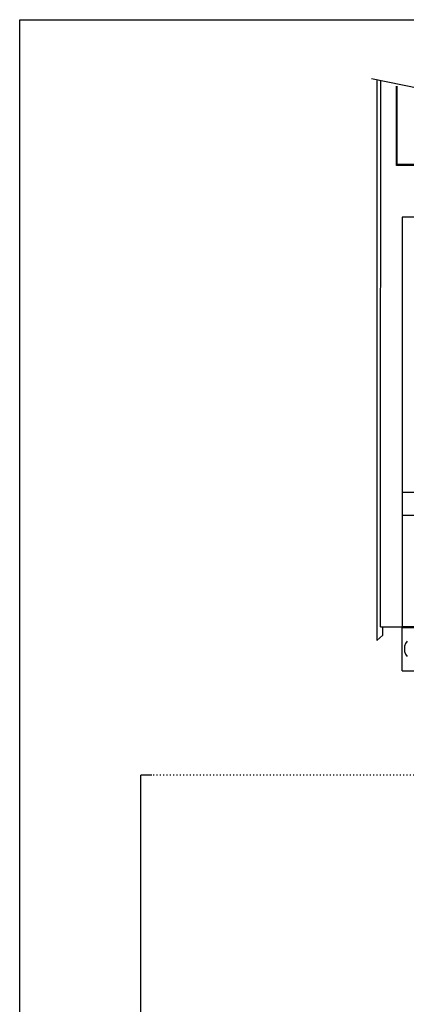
# Model space of a CAD drawing. Extents: x -4 to 211, y 10 to 294.
# Tile 3 of 9: x -4 to 36, y 190 to 294. Entities that reach past the tile are written whole.
import ezdxf

# ---------------------------------------------------------------- set-up
doc = ezdxf.new("R2010")
doc.units = 0
doc.header["$MEASUREMENT"] = 0
doc.linetypes.add('DOT', pattern=[0.25, 0, -0.25, 0])
doc.linetypes.add('THINCONT', pattern=[0.5, 0.25, 0.25])
doc.layers.get('0').update_dxf_attribs({"color": 1, "linetype": 'CONTINUOUS'})
doc.layers.add('Warm', color=1, linetype='CONTINUOUS')
doc.layers.add('ZEICHNUNG', color=1, linetype='CONTINUOUS')

msp = doc.modelspace()

# ---------------------------------------------------------------- linework, layer by layer
at = {"color": 0, "linetype": 'Continuous'}
for p in [(8.47, 143.22), (9.6, 214.33)]:
    msp.add_line(p, (8.47, 214.33), dxfattribs=at)
at = {"layer": 'Warm', "color": 0, "linetype": 'Continuous'}
msp.add_lwpolyline([(-4.26, 293.61), (210.57, 293.61), (210.57, 9.97), (-4.26, 9.97)], close=True, dxfattribs=at)
at = {"layer": 'ZEICHNUNG', "color": 7, "linetype": 'THINCONT'}
for p, q in [((32.69, 287.43), (37.65, 286.44)), ((35.28, 285.81), (35.28, 286.64)), ((35.37, 278.42), (35.37, 286.63)), ((35.28, 284.98), (35.28, 285.81)), ((35.28, 284.15), (35.28, 284.98)), ((35.28, 283.87), (35.28, 284.15)), ((35.28, 283.04), (35.28, 283.87)), ((35.28, 282.21), (35.28, 283.04)), ((35.28, 281.38), (35.28, 282.21)), ((35.28, 281.1), (35.28, 281.38)), ((35.28, 280.27), (35.28, 281.1)), ((35.28, 278.61), (35.28, 280.27)), ((35.28, 278.33), (35.28, 278.61)), ((35.28, 278.33), (35.37, 278.42)), ((37.36, 278.33), (35.28, 278.33)), ((37.27, 278.42), (35.37, 278.42))]:
    msp.add_line(p, q, dxfattribs=at)
at = {"layer": 'ZEICHNUNG', "color": 0, "linetype": 'THINCONT'}
for p, q in [((33.24, 287.22), (33.24, 228.46)), ((33.63, 243.79), (33.65, 287.17)), ((35.88, 272.91), (35.88, 267.59)), ((39.73, 272.87), (35.88, 272.91)), ((35.88, 267.59), (35.88, 229.94)), ((117.29, 244.02), (35.99, 244.02)), ((33.63, 229.91), (33.63, 243.79)), ((35.88, 241.63), (97.59, 241.63)), ((33.63, 229.91), (110.81, 229.91)), ((33.86, 229.02), (33.86, 229.91)), ((35.88, 229.94), (110.45, 229.91)), ((35.88, 225.29), (35.88, 229.85)), ((35.88, 229.85), (97.56, 229.82)), ((33.86, 229.02), (33.24, 228.46)), ((36.4, 228.42), (36.25, 228.17)), ((36.15, 227.89), (36.12, 227.6)), ((36.12, 227.6), (36.15, 227.31)), ((36.25, 228.17), (36.15, 227.89)), ((36.15, 227.31), (36.25, 227.03)), ((36.25, 227.03), (36.4, 226.79)), ((35.88, 225.29), (105.46, 225.26))]:
    msp.add_line(p, q, dxfattribs=at)
at = {"layer": 'ZEICHNUNG', "color": 0, "linetype": 'DOT'}
msp.add_line((92.09, 214.33), (9.6, 214.33), dxfattribs=at)

doc.saveas('drawing.dxf')
